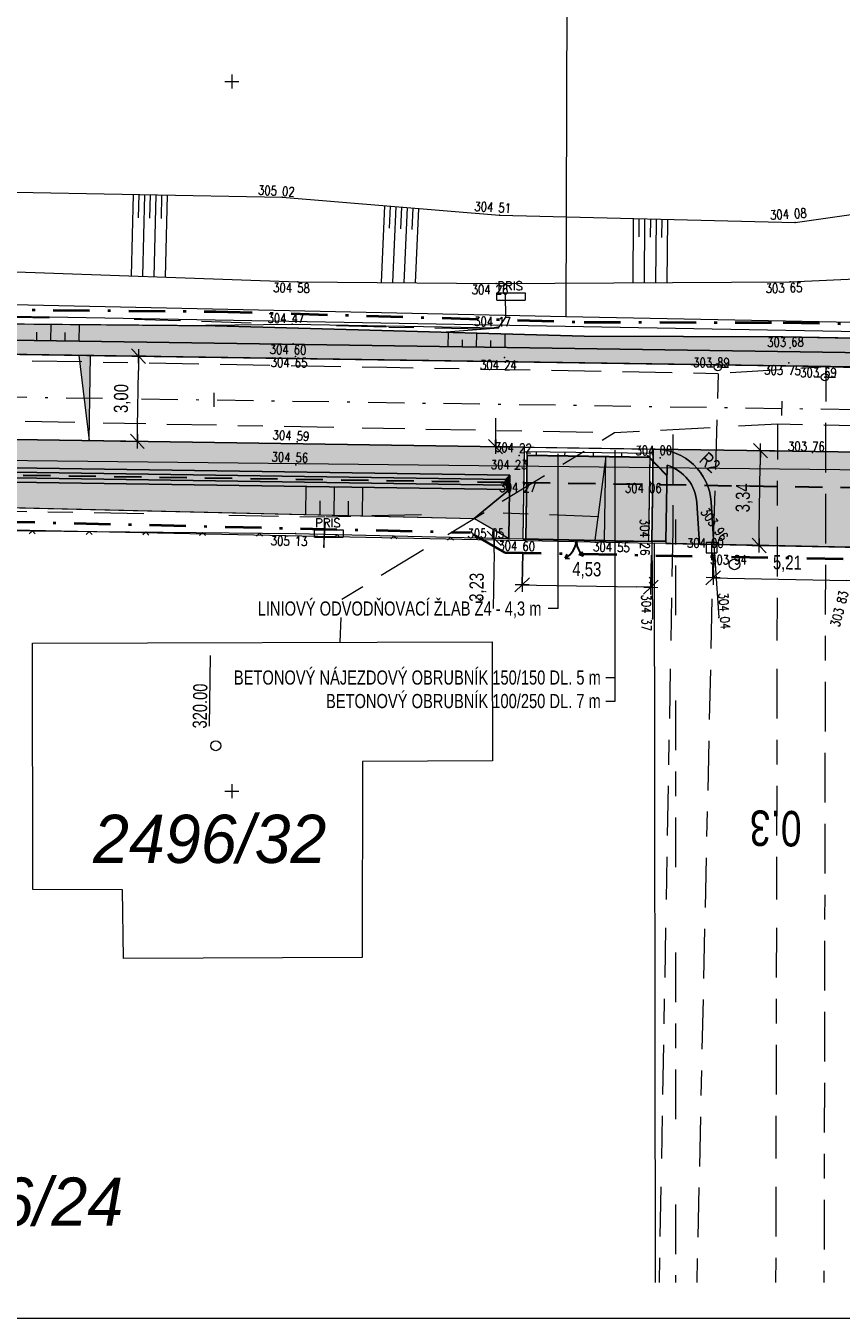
# Model space of a CAD drawing. Header units: metres. Extents: x -457068 to -456753, y -1111244 to -1111169.
# Tile 12 of 19: x -456907 to -456879, y -1111244 to -1111198. Entities that reach past the tile are written whole.
import ezdxf
from ezdxf.enums import TextEntityAlignment as Align

# ---------------------------------------------------------------- set-up
doc = ezdxf.new("R2010")
doc.units = ezdxf.units.M
doc.header["$MEASUREMENT"] = 0
for name, pattern in [('6.1622', [40, 3.5, -3, 7, -3, 3.5, 3.5, -3, 7, -3, 3.5]), ('6.2322', [40, 3.5, -3, 7, -4, 6, -3, 7, -3, 3.5]), ('6.6022', [39, 3.5, -3, 7, -6, -6, 7, -3, 3.5]), ('DGN Style 2', [6.398437, 3.839062, -2.559375]), ('DGN Style 4', [10.243898, 5.11875, -2.559375, 0.006398, -2.559375])]:
    doc.linetypes.add(name, pattern=pattern)
doc.layers.get('0').update_dxf_attribs({"lineweight": 13})
for name, color, linetype, lineweight in [('BARVY_KOMUNIKACE', 254, 'Continuous', 0), ('BARVY_KRAJNICE', 101, 'Continuous', 0), ('BARVY_NASYP', 71, 'Continuous', 0), ('BARVY_OPRAVA_DLAZBA', 51, 'Continuous', 0), ('BARVY_OPRAVA_STERK_KOM', 221, 'Continuous', 0), ('BARVY_VSAK', 9, 'Continuous', 0), ('BARVY_ZAREZ', 31, 'Continuous', 0), ('HRANICE', 7, 'Continuous', 13), ('Hranice parcel', 9, 'Continuous', 13), ('HRANICE STAVENISTE', 136, 'DGN Style 4', 40), ('HRANICE_VSTUP', 4, 'Continuous', 30), ('HRANY NAVRH', 1, 'Continuous', 13), ('HRANY_NASYP', 96, 'Continuous', 13), ('HRANY_ZAREZ', 30, 'Continuous', 13), ('HRANY_ZELEN', 96, 'Continuous', 13), ('IS_CEZ_NN_NADZ', 1, 'Continuous', 0), ('IS_CEZ_NN_PODZ', 1, '6.6022', 0), ('IS_SMVAK_KANAL_SPL_TRASA', 32, '6.2322', 0), ('IS_SMVAK_VODA_TRASA', 5, '6.1622', 0), ('KOMUNIKACE', 7, 'Continuous', 13), ('KOTY', 1, 'Continuous', 13), ('KRAJNICE', 1, 'Continuous', 13), ('ODV_ZLAB', 1, 'Continuous', 30), ('OSA', 1, 'DGN Style 4', 13), ('Parcelní čísla', 9, 'Continuous', 13), ('POLOMERY', 1, 'Continuous', 13), ('POPIS OBRUB', 1, 'Continuous', 13), ('POPIS ZLABU', 1, 'Continuous', 13), ('PRIPOJKY ZLABU', 1, 'DGN Style 2', 30), ('RAMECEK', 7, 'Continuous', 0), ('SIT', 5, 'Continuous', 13), ('SITE_ELEKTRIKA', 7, 'Continuous', 13), ('SITE_KANALIZACE', 7, 'Continuous', 13), ('SITE_VODOVOD', 7, 'Continuous', 13), ('SKLONOVNIK', 1, 'Continuous', 0), ('SKRYTE_BODY', 7, 'Continuous', 0), ('SRAFY', 7, 'Continuous', 0), ('SRAFY NASYP', 96, 'Continuous', 13), ('SRAFY ZAREZ', 30, 'Continuous', 13), ('STANIČENÍ', 1, 'Continuous', 13), ('TEREN', 7, 'Continuous', 13), ('VSAKOVACI_RYHA_POTRUBI', 32, 'DGN Style 2', 30), ('VYSKY', 34, 'Continuous', 0), ('Značky budov', 9, 'Continuous', 13)]:
    doc.layers.add(name, color=color, linetype=linetype, lineweight=lineweight)
doc.styles.add('ARIAL', font='arial.ttf')
doc.styles.add('ROMANS', font='romans.shx')
doc.styles.add('Style-Arial', font='arial.ttf')
doc.styles.add('Style-cs_Italics', font='cs_Italics.shx')
doc.styles.add('Style-Times New Roman', font='times.ttf')
doc.dimstyles.new('1 500', dxfattribs={"dimtxt": 1, "dimasz": 1, "dimexe": 0, "dimexo": 1, "dimgap": 0.5, "dimtad": 1, "dimzin": 0, "dimtxsty": 'Style-Times New Roman', "dimblk": 'KONCOVA ZNACKA KOTY_1.0', "dimcen": 0, "dimazin": 3, "dimtfac": 1, "dimtdec": 0, "dimtofl": 0, "dimtmove": 0, "dimatfit": 1, "dimldrblk": 'KONCOVA ZNACKA KOTY_1.0', "dimfxl": 0, "dimtolj": 1, "dimtzin": 0, "dimarcsym": 0})

# ---------------------------------------------------------------- blocks, each defined once
blk = doc.blocks.new('4.02')
at = {"layer": 'Značky budov', "ltscale": 0.25}
blk.add_circle((-0.0007, 0.0001), 0.0175, dxfattribs=at)
blk = doc.blocks.new('SIT')
at = {"color": 0, "linetype": 'ByBlock', "lineweight": -2}
for p, q in [((-1, 0), (1, 0)), ((0, 1), (0, -1))]:
    blk.add_line(p, q, dxfattribs=at)
blk = doc.blocks.new('PRIS')
at = {"color": 0, "linetype": 'ByBlock', "lineweight": -2}
for p, q in [((-2, 0.5), (2, 0.5)), ((-2, -0.5), (-2, 0.5)), ((2, 0.5), (2, -0.5)), ((-2, -0.5), (2, -0.5))]:
    blk.add_line(p, q, dxfattribs=at)
at = {"color": 0, "linetype": 'Continuous', "lineweight": -2, "style": 'ROMANS'}
blk.add_text('PRIS', height=1.2, dxfattribs=at).set_placement((-1.927049, 0.899734))
blk = doc.blocks.new('SAV')
at = {"color": 0, "linetype": 'ByBlock', "lineweight": -2}
for p, q in [((-0.75, 0.75), (-0.75, -0.75)), ((-0.75, 0.75), (0.75, 0.75)), ((0, 0.75), (0, -1.75)), ((0.75, 0.75), (0.75, -0.75)), ((-0.75, -0.75), (0.75, -0.75))]:
    blk.add_line(p, q, dxfattribs=at)
blk = doc.blocks.new('SAK')
at = {"color": 0, "linetype": 'ByBlock', "lineweight": -2}
blk.add_circle((0, 0), 0.75, dxfattribs=at)
blk = doc.blocks.new('SOUP_V')
at = {"color": 0, "linetype": 'ByBlock', "lineweight": -2}
for p, q in [((-0.5, 0), (-1.5, 0)), ((0.5, 0), (1.5, 0))]:
    blk.add_line(p, q, dxfattribs=at)
blk.add_circle((0, 0), 0.5, dxfattribs=at)
blk.add_point((0, 0), dxfattribs=at)
blk = doc.blocks.new('VJEZD')
at = {"color": 0, "linetype": 'ByBlock', "lineweight": -2}
for p, q in [((-1.01, 2.25), (-0.41, 2.06)), ((-1.01, 2.25), (-0.86, 1.63)), ((1.53, 2.61), (0.89, 2.62)), ((1.53, 2.61), (1.25, 2.04))]:
    blk.add_line(p, q, dxfattribs=at)
for centre, start, end in [((-3, 0), 0, 48.5493), ((3, 0), 119.4411, 180)]:
    blk.add_arc(centre, 3, start, end, dxfattribs=at)
blk = doc.blocks.new('PLOTDRAT')
at = {"color": 0, "linetype": 'ByBlock', "lineweight": -2}
for q in [(0.424264, 0.424264), (0.424264, -0.424264)]:
    blk.add_line((0, 0), q, dxfattribs=at)
blk = doc.blocks.new('KONCOVA ZNACKA KOTY_1.0')
blk.add_line((0, 0), (-1, 0))
at = {"layer": 'KOTY'}
for p, q in [((-0.5, -0.5), (0.5, 0.5)), ((-0.5, 0), (0.5, 0)), ((0, -0.5), (0, 0.5))]:
    blk.add_line(p, q, dxfattribs=at)
blk = doc.blocks.new('*D34')
at = {"layer": 'Defpoints', "color": 0, "linetype": 'Continuous', "lineweight": 0}
for p in [(-456883.02, -1111216.305), (-456877.815, -1111216.416), (-456877.84, -1111217.592)]:
    blk.add_point(p, dxfattribs=at)
at = {"layer": 'KOTY', "color": 0, "linetype": 'ByBlock', "lineweight": -2}
for p, q in [((-456883.031, -1111216.805), (-456883.045, -1111217.481)), ((-456877.826, -1111216.916), (-456877.84, -1111217.592))]:
    blk.add_line(p, q, dxfattribs=at)
at = {"layer": 'KOTY', "color": 0, "linetype": 'Continuous'}
blk.add_line((-456882.546, -1111217.492), (-456878.34, -1111217.582), dxfattribs=at)
at = {"layer": 'KOTY', "color": 0, "linetype": 'Continuous', "xscale": 0.5, "yscale": 0.5, "zscale": 0.5}
for p, rotation in [((-456883.045, -1111217.481), 178.7778754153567), ((-456877.84, -1111217.592), 358.7778754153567)]:
    blk.add_blockref('KONCOVA ZNACKA KOTY_1.0', p, dxfattribs=dict(at, rotation=rotation))
at = {"layer": 'KOTY', "color": 7, "linetype": 'Continuous', "insert": (-456880.431, -1111216.986), "char_height": 0.5, "attachment_point": 5, "rotation": 358.7779, "style": 'ARIAL'}
blk.add_mtext('\\A1;\\H1x;\\W0.75;5,21', dxfattribs=at)
blk = doc.blocks.new('*D36')
at = {"layer": 'Defpoints', "color": 0, "linetype": 'Continuous', "lineweight": 0}
for p in [(-456889.743, -1111216.106), (-456885.211, -1111216.191), (-456885.241, -1111217.816)]:
    blk.add_point(p, dxfattribs=at)
at = {"layer": 'KOTY', "color": 0, "linetype": 'ByBlock', "lineweight": -2}
for p, q in [((-456889.752, -1111216.606), (-456889.773, -1111217.731)), ((-456885.22, -1111216.691), (-456885.241, -1111217.816))]:
    blk.add_line(p, q, dxfattribs=at)
at = {"layer": 'KOTY', "color": 0, "linetype": 'Continuous'}
blk.add_line((-456889.274, -1111217.741), (-456885.741, -1111217.807), dxfattribs=at)
at = {"layer": 'KOTY', "color": 0, "linetype": 'Continuous', "xscale": 0.5, "yscale": 0.5, "zscale": 0.5}
for p, rotation in [((-456889.773, -1111217.731), 178.9255140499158), ((-456885.241, -1111217.816), 358.9255140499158)]:
    blk.add_blockref('KONCOVA ZNACKA KOTY_1.0', p, dxfattribs=dict(at, rotation=rotation))
at = {"layer": 'KOTY', "color": 7, "linetype": 'Continuous', "insert": (-456887.497, -1111217.223), "char_height": 0.5, "attachment_point": 5, "rotation": 358.9255, "style": 'ARIAL'}
blk.add_mtext('\\A1;\\H1x;\\W0.75;4,53', dxfattribs=at)
blk = doc.blocks.new('*D38')
at = {"layer": 'Defpoints', "color": 0, "linetype": 'Continuous', "lineweight": 0}
for p in [(-456890.711, -1111212.864), (-456889.695, -1111212.879), (-456889.743, -1111216.106)]:
    blk.add_point(p, dxfattribs=at)
at = {"layer": 'KOTY', "color": 0, "linetype": 'Continuous'}
for p, q in [((-456890.703, -1111212.364), (-456890.696, -1111211.864)), ((-456890.766, -1111216.591), (-456890.796, -1111218.564))]:
    blk.add_line(p, q, dxfattribs=at)
at = {"layer": 'KOTY', "color": 0, "linetype": 'ByBlock', "lineweight": -2}
for p, q in [((-456890.195, -1111212.871), (-456890.711, -1111212.864)), ((-456890.243, -1111216.099), (-456890.759, -1111216.091))]:
    blk.add_line(p, q, dxfattribs=at)
at = {"layer": 'KOTY', "color": 0, "linetype": 'Continuous', "xscale": 0.5, "yscale": 0.5, "zscale": 0.5}
for p, rotation in [((-456890.711, -1111212.864), 269.1470496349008), ((-456890.759, -1111216.091), 89.14704963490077)]:
    blk.add_blockref('KONCOVA ZNACKA KOTY_1.0', p, dxfattribs=dict(at, rotation=rotation))
at = {"layer": 'KOTY', "color": 7, "linetype": 'Continuous', "insert": (-456891.335, -1111217.819), "char_height": 0.5, "attachment_point": 5, "rotation": 89.147, "style": 'ARIAL'}
blk.add_mtext('\\A1;\\H1x;\\W0.75;3,23', dxfattribs=at)
blk = doc.blocks.new('*D40')
at = {"layer": 'Defpoints', "color": 0, "linetype": 'Continuous', "lineweight": 0}
for p in [(-456904.979, -1111209.651), (-456903.285, -1111209.676), (-456905.023, -1111212.651)]:
    blk.add_point(p, dxfattribs=at)
at = {"layer": 'KOTY', "color": 0, "linetype": 'ByBlock', "lineweight": -2}
for p, q in [((-456904.479, -1111209.658), (-456903.285, -1111209.676)), ((-456904.523, -1111212.658), (-456903.33, -1111212.676))]:
    blk.add_line(p, q, dxfattribs=at)
at = {"layer": 'KOTY', "color": 0, "linetype": 'Continuous'}
blk.add_line((-456903.322, -1111212.176), (-456903.292, -1111210.176), dxfattribs=at)
at = {"layer": 'KOTY', "color": 0, "linetype": 'Continuous', "xscale": 0.5, "yscale": 0.5, "zscale": 0.5}
for p, rotation in [((-456903.285, -1111209.676), 89.14704963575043), ((-456903.33, -1111212.676), 269.1470496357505)]:
    blk.add_blockref('KONCOVA ZNACKA KOTY_1.0', p, dxfattribs=dict(at, rotation=rotation))
at = {"layer": 'KOTY', "color": 7, "linetype": 'Continuous', "insert": (-456903.858, -1111211.168), "char_height": 0.5, "attachment_point": 5, "rotation": 89.147, "style": 'ARIAL'}
blk.add_mtext('\\A1;\\H1x;\\W0.75;3,00', dxfattribs=at)
blk = doc.blocks.new('*D48')
at = {"layer": 'Defpoints', "color": 0, "linetype": 'Continuous', "lineweight": 0}
for p in [(-456881.379, -1111213.003), (-456880.368, -1111213.018), (-456880.418, -1111216.36)]:
    blk.add_point(p, dxfattribs=at)
at = {"layer": 'KOTY', "color": 0, "linetype": 'ByBlock', "lineweight": -2}
for p, q in [((-456880.868, -1111213.01), (-456881.379, -1111213.003)), ((-456880.918, -1111216.353), (-456881.429, -1111216.345))]:
    blk.add_line(p, q, dxfattribs=at)
at = {"layer": 'KOTY', "color": 0, "linetype": 'Continuous'}
blk.add_line((-456881.421, -1111215.845), (-456881.386, -1111213.503), dxfattribs=at)
at = {"layer": 'KOTY', "color": 0, "linetype": 'Continuous', "xscale": 0.5, "yscale": 0.5, "zscale": 0.5}
for p, rotation in [((-456881.379, -1111213.003), 89.14704963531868), ((-456881.429, -1111216.345), 269.1470496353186)]:
    blk.add_blockref('KONCOVA ZNACKA KOTY_1.0', p, dxfattribs=dict(at, rotation=rotation))
at = {"layer": 'KOTY', "color": 7, "linetype": 'Continuous', "insert": (-456881.954, -1111214.666), "char_height": 0.5, "attachment_point": 5, "rotation": 89.147, "style": 'ARIAL'}
blk.add_mtext('\\A1;\\H1x;\\W0.75;3,34', dxfattribs=at)

msp = doc.modelspace()

# ---------------------------------------------------------------- hatches: boundary and pattern name
at = {"layer": 'BARVY_KRAJNICE', "ltscale": 0.25, "extrusion": (0, 0, -1)}
for points in [[(456935.554, -1111208.696, 0.293892), (456937.807, -1111207.198), (456938.19, -1111207.19), (456938.395, -1111207.186), (456938.151, -1111207.632, -0.270469), (456935.562, -1111209.196), (456935.562, -1111209.196), (456850.594, -1111210.461, -0.002447), (456840.82, -1111210.558, -0.4766), (456834.913, -1111203.348), (456835.535, -1111200.327), (456835.73, -1111199.381), (456836.219, -1111199.482), (456836.025, -1111200.428), (456835.402, -1111203.449, 0.000002), (456835.402, -1111203.449, 0.476598), (456840.817, -1111210.058, 0.002447), (456850.586, -1111209.961), (456850.618, -1111209.96)], [(456884.671, -1111213.514, 0.310596), (456883.618, -1111214.848), (456883.522, -1111216.294), (456883.02, -1111216.305), (456883.119, -1111214.815, -0.390694), (456885.085, -1111212.948), (456885.163, -1111212.946), (456885.165, -1111213.096), (456885.211, -1111216.191), (456884.711, -1111216.198)]]:
    msp.add_hatch(color=256, dxfattribs=at).paths.add_polyline_path(points)
at = {"layer": 'BARVY_KRAJNICE', "ltscale": 0.25}
for points in [[(-456889.743, -1111216.106), (-456890.243, -1111216.095), (-456890.217, -1111214.371), (-456890.21, -1111213.871), (-456922.751, -1111213.387), (-456922.758, -1111213.887), (-456922.782, -1111215.481), (-456923.282, -1111215.471), (-456923.236, -1111212.38), (-456889.695, -1111212.879), (-456889.697, -1111213.029)], [(-456883.618, -1111214.848, 0.310596), (-456884.671, -1111213.514), (-456884.711, -1111216.198), (-456884.713, -1111216.269), (-456883.522, -1111216.294)], [(-456890.243, -1111216.095), (-456891.469, -1111215.391), (-456890.217, -1111214.371)]]:
    msp.add_hatch(color=256, dxfattribs=at).paths.add_polyline_path(points)
at = {"layer": 'BARVY_NASYP', "ltscale": 0.25}
msp.add_hatch(color=256, dxfattribs=at).paths.add_polyline_path([(-456937.807, -1111207.198, 0.293892), (-456935.554, -1111208.696), (-456850.618, -1111209.96), (-456860.59, -1111209.358), (-456880.586, -1111208.995), (-456887.587, -1111208.973), (-456900.583, -1111208.602), (-456935.548, -1111208.297, -0.225627)])
at = {"layer": 'BARVY_OPRAVA_DLAZBA', "ltscale": 0.25}
msp.add_hatch(color=256, dxfattribs=at).paths.add_polyline_path([(-456885.311, -1111216.189), (-456889.643, -1111216.108), (-456889.599, -1111213.165), (-456885.267, -1111213.23)])
at = {"layer": 'BARVY_OPRAVA_STERK_KOM', "ltscale": 0.25, "extrusion": (0, 0, -1)}
msp.add_hatch(color=256, dxfattribs=at).paths.add_polyline_path([(456885.085, -1111212.948, 0.390694), (456883.119, -1111214.815), (456883.02, -1111216.305), (456877.815, -1111216.416), (456877.734, -1111216.103, 0.345317), (456873.804, -1111213.115)])
at = {"layer": 'BARVY_VSAK', "ltscale": 0.25}
for points in [[(-456890.217, -1111214.371), (-456922.758, -1111213.887), (-456922.606, -1111213.739), (-456890.365, -1111214.219)], [(-456890.362, -1111214.019), (-456922.603, -1111213.539), (-456922.751, -1111213.387), (-456890.21, -1111213.871)], [(-456890.365, -1111214.219), (-456922.606, -1111213.739), (-456922.603, -1111213.539), (-456890.362, -1111214.019)], [(-456890.217, -1111214.371), (-456890.365, -1111214.219), (-456890.362, -1111214.019), (-456890.21, -1111213.871)]]:
    msp.add_hatch(color=256, dxfattribs=at).paths.add_polyline_path(points)
at = {"layer": 'BARVY_ZAREZ', "ltscale": 0.25}
msp.add_hatch(color=256, dxfattribs=at).paths.add_polyline_path([(-456891.469, -1111215.391), (-456922.001, -1111214.673), (-456922.758, -1111213.887), (-456890.217, -1111214.371)])
at = {"layer": 'SKLONOVNIK', "ltscale": 0.25}
for points in [[(-456905.388, -1111209.646), (-456905.023, -1111212.651), (-456904.979, -1111209.651, 0.001009)], [(-456886.87, -1111216.16), (-456887.214, -1111216.153), (-456886.826, -1111213.207)]]:
    msp.add_hatch(color=256, dxfattribs=at).paths.add_polyline_path(points)

# ---------------------------------------------------------------- linework, layer by layer
at = {"layer": 'BARVY_KOMUNIKACE', "ltscale": 0.25, "flags": 128}
for points in [[(-456806.365, -1111210.309), (-456818.051, -1111210.437, -0.352814), (-456832.838, -1111198.786), (-456835.73, -1111199.381), (-456835.535, -1111200.327), (-456834.913, -1111203.348, -0.4766), (-456840.82, -1111210.558, -0.002447), (-456850.594, -1111210.461), (-456935.562, -1111209.196, -0.000003), (-456935.562, -1111209.196), (-456947.237, -1111209.022, -0.000003), (-456947.237, -1111209.022), (-456954.943, -1111208.907)], [(-456961.359, -1111211.812), (-456953.33, -1111211.931), (-456946.166, -1111212.038), (-456927.02, -1111212.323), (-456923.236, -1111212.38), (-456889.695, -1111212.879), (-456885.163, -1111212.946), (-456885.085, -1111212.948), (-456873.804, -1111213.115), (-456873.804, -1111213.115), (-456868.114, -1111213.2), (-456857.464, -1111213.359), (-456850.638, -1111213.46, 0.006468), (-456824.73, -1111213.511), (-456814.395, -1111213.397), (-456806.365, -1111213.309)]]:
    msp.add_lwpolyline(points, format="xyb", dxfattribs=at)
at = {"layer": 'BARVY_KRAJNICE', "ltscale": 0.25, "flags": 128}
for points in [[(-456935.554, -1111208.696, -0.293892), (-456937.807, -1111207.198), (-456938.19, -1111207.19), (-456938.395, -1111207.186), (-456938.151, -1111207.632, 0.270469), (-456935.562, -1111209.196), (-456935.562, -1111209.196), (-456850.594, -1111210.461, 0.002447), (-456840.82, -1111210.558, 0.4766), (-456834.913, -1111203.348), (-456835.535, -1111200.327), (-456835.73, -1111199.381), (-456836.219, -1111199.482), (-456836.025, -1111200.428), (-456835.403, -1111203.449, -0.000002), (-456835.403, -1111203.449, -0.476598), (-456840.817, -1111210.058, -0.002447), (-456850.586, -1111209.961), (-456850.618, -1111209.96)], [(-456884.671, -1111213.514, -0.310596), (-456883.618, -1111214.848), (-456883.522, -1111216.294), (-456883.02, -1111216.305), (-456883.119, -1111214.815, 0.390694), (-456885.085, -1111212.948), (-456885.163, -1111212.946), (-456885.165, -1111213.096), (-456885.211, -1111216.191), (-456884.711, -1111216.198)], [(-456883.618, -1111214.848, 0.310596), (-456884.671, -1111213.514), (-456884.711, -1111216.198), (-456884.713, -1111216.269), (-456883.522, -1111216.294)]]:
    msp.add_lwpolyline(points, format="xyb", close=True, dxfattribs=at)
for points in [[(-456890.243, -1111216.095), (-456889.743, -1111216.106), (-456889.697, -1111213.029), (-456889.695, -1111212.879), (-456923.236, -1111212.38), (-456923.282, -1111215.471), (-456922.782, -1111215.481), (-456922.758, -1111213.887), (-456922.751, -1111213.387), (-456890.21, -1111213.871), (-456890.217, -1111214.371)], [(-456890.243, -1111216.095), (-456890.217, -1111214.371), (-456891.469, -1111215.391)]]:
    msp.add_lwpolyline(points, close=True, dxfattribs=at)
at = {"layer": 'BARVY_NASYP', "ltscale": 0.25, "flags": 128}
msp.add_lwpolyline([(-456937.807, -1111207.198, 0.293892), (-456935.554, -1111208.696), (-456850.618, -1111209.96), (-456860.59, -1111209.358), (-456880.586, -1111208.995), (-456887.587, -1111208.973), (-456900.583, -1111208.602), (-456935.548, -1111208.297, -0.225627)], format="xyb", close=True, dxfattribs=at)
at = {"layer": 'BARVY_OPRAVA_DLAZBA', "ltscale": 0.25, "flags": 128}
msp.add_lwpolyline([(-456885.311, -1111216.189), (-456885.267, -1111213.23), (-456889.599, -1111213.165), (-456889.643, -1111216.108)], close=True, dxfattribs=at)
at = {"layer": 'BARVY_OPRAVA_STERK_KOM', "ltscale": 0.25, "flags": 128}
msp.add_lwpolyline([(-456885.085, -1111212.948, -0.390694), (-456883.119, -1111214.815), (-456883.02, -1111216.305), (-456877.815, -1111216.416), (-456877.734, -1111216.103, -0.345317), (-456873.804, -1111213.115)], format="xyb", close=True, dxfattribs=at)
at = {"layer": 'BARVY_VSAK', "ltscale": 0.25, "flags": 128}
for points in [[(-456890.365, -1111214.219), (-456922.606, -1111213.739), (-456922.758, -1111213.887), (-456890.217, -1111214.371)], [(-456890.21, -1111213.871), (-456922.751, -1111213.387), (-456922.603, -1111213.539), (-456890.362, -1111214.019)], [(-456890.362, -1111214.019), (-456922.603, -1111213.539), (-456922.606, -1111213.739), (-456890.365, -1111214.219)], [(-456890.217, -1111214.371), (-456890.21, -1111213.871), (-456890.362, -1111214.019), (-456890.365, -1111214.219)]]:
    msp.add_lwpolyline(points, close=True, dxfattribs=at)
at = {"layer": 'BARVY_ZAREZ', "ltscale": 0.25, "flags": 128}
msp.add_lwpolyline([(-456890.217, -1111214.371), (-456922.758, -1111213.887), (-456922.001, -1111214.673), (-456891.469, -1111215.391)], close=True, dxfattribs=at)
at = {"layer": 'HRANICE', "ltscale": 0.25}
for p, q in [((-456908.298, -1111215.811), (-456897.761, -1111215.926)), ((-456897.761, -1111215.926), (-456890.833, -1111216.083)), ((-456890.833, -1111216.083), (-456889.743, -1111216.106)), ((-456885.983, -1111216.193), (-456885.211, -1111216.191)), ((-456885.211, -1111216.191), (-456885.185, -1111218.933))]:
    msp.add_line(p, q, dxfattribs=at)
at = {"layer": 'Hranice parcel', "ltscale": 0.25}
for p, q in [((-456888.12, -1111178.28), (-456888.24, -1111208.28)), ((-456938.19, -1111207.19), (-456888.24, -1111208.28)), ((-456888.24, -1111208.28), (-456838.24, -1111209.28)), ((-457066.365, -1111211.57), (-456837.84, -1111214.13)), ((-456929.59, -1111215.34), (-456885.12, -1111216.26)), ((-456877.62, -1111216.42), (-456885.12, -1111216.26)), ((-456885.12, -1111216.26), (-456885.091, -1111242.314))]:
    msp.add_line(p, q, dxfattribs=at)
at = {"layer": 'Hranice parcel', "ltscale": 0.25, "flags": 128}
msp.add_lwpolyline([(-456907.02, -1111219.78), (-456890.83, -1111219.74), (-456890.82, -1111223.93), (-456895.4, -1111223.95), (-456895.41, -1111230.86), (-456903.82, -1111230.89), (-456903.85, -1111228.47), (-456907.01, -1111228.46), (-456907.02, -1111219.78)], dxfattribs=at)
at = {"layer": 'HRANICE STAVENISTE', "ltscale": 0.25}
for p, q in [((-456935.544, -1111207.797), (-456900.578, -1111208.102)), ((-456900.569, -1111208.102), (-456887.573, -1111208.473)), ((-456887.585, -1111208.473), (-456880.585, -1111208.495)), ((-456880.577, -1111208.495), (-456860.57, -1111208.858)), ((-456921.509, -1111215.185), (-456891.608, -1111215.888)), ((-456890.379, -1111216.594), (-456891.608, -1111215.888)), ((-456890.379, -1111216.594), (-456856.522, -1111217.229))]:
    msp.add_line(p, q, dxfattribs=at)
at = {"layer": 'HRANICE_VSTUP', "ltscale": 0.25}
msp.add_line((-456889.743, -1111216.106), (-456885.983, -1111216.193), dxfattribs=at)
at = {"layer": 'HRANY NAVRH', "ltscale": 0.25}
for p, q in [((-457051.971, -1111207.463), (-456850.594, -1111210.461)), ((-457046.628, -1111210.542), (-456850.638, -1111213.46)), ((-456889.743, -1111216.106), (-456889.695, -1111212.879)), ((-456889.697, -1111213.029), (-456885.165, -1111213.096)), ((-456889.643, -1111216.108), (-456889.597, -1111213.03)), ((-456885.311, -1111216.189), (-456885.265, -1111213.095)), ((-456885.211, -1111216.191), (-456885.163, -1111212.946)), ((-456883.02, -1111216.305), (-456883.119, -1111214.815)), ((-456889.743, -1111216.106), (-456885.211, -1111216.191)), ((-456883.02, -1111216.305), (-456877.815, -1111216.416))]:
    msp.add_line(p, q, dxfattribs=at)
msp.add_arc((-456885.115, -1111214.947), 2, 3.786, 89.147, dxfattribs=at)
at = {"layer": 'HRANY_NASYP', "ltscale": 0.25}
for p, q in [((-456935.548, -1111208.297), (-456900.583, -1111208.602)), ((-456900.583, -1111208.602), (-456887.587, -1111208.973)), ((-456887.587, -1111208.973), (-456880.586, -1111208.995)), ((-456880.586, -1111208.995), (-456860.59, -1111209.358))]:
    msp.add_line(p, q, dxfattribs=at)
at = {"layer": 'HRANY_ZAREZ', "ltscale": 0.25}
for p in [(-456922.001, -1111214.673), (-456890.217, -1111214.371)]:
    msp.add_line(p, (-456891.469, -1111215.391), dxfattribs=at)
at = {"layer": 'HRANY_ZELEN', "ltscale": 0.25}
for p, q in [((-456890.243, -1111216.095), (-456891.469, -1111215.391)), ((-456884.711, -1111216.198), (-456884.713, -1111216.269)), ((-456883.522, -1111216.294), (-456884.713, -1111216.269))]:
    msp.add_line(p, q, dxfattribs=at)
at = {"layer": 'IS_CEZ_NN_NADZ', "ltscale": 0.25}
msp.add_lwpolyline([(-456875.943, -1111208.85), (-456911.625, -1111208.204)], dxfattribs=at)
at = {"layer": 'IS_CEZ_NN_PODZ', "ltscale": 0.25}
for points in [[(-456911.625, -1111208.204), (-456909.81, -1111208.26), (-456902.69, -1111208.39), (-456894.47, -1111208.65), (-456891.02, -1111208.71), (-456890.57, -1111208.63), (-456890.35, -1111208.3), (-456890.36, -1111207.51)], [(-456896.75, -1111216.43), (-456896.73, -1111215.35), (-456910.11, -1111215.1), (-456910.25, -1111208.21), (-456911.625, -1111208.204)], [(-456896.76, -1111216.4), (-456896.69, -1111215.33), (-456890.44, -1111215.19), (-456884.37, -1111215.43), (-456884.377, -1111242.314)]]:
    msp.add_lwpolyline(points, dxfattribs=at)
at = {"layer": 'IS_SMVAK_KANAL_SPL_TRASA', "ltscale": 0.25}
for p, q in [((-456936.28, -1111211.41), (-456886.52, -1111212.37)), ((-456896.129, -1111218.24), (-456886.52, -1111212.37)), ((-456886.52, -1111212.37), (-456880.77, -1111212.06)), ((-456884.457, -1111215.805), (-456884.457, -1111212.259)), ((-456880.834, -1111242.314), (-456880.77, -1111212.06)), ((-456880.77, -1111212.06), (-456836.82, -1111212.97)), ((-456884.937, -1111242.314), (-456884.457, -1111215.805)), ((-456896.182, -1111219.754), (-456896.129, -1111218.24))]:
    msp.add_line(p, q, dxfattribs=at)
at = {"layer": 'IS_SMVAK_VODA_TRASA', "ltscale": 0.25}
for p, q in [((-456879.08, -1111210.05), (-456879.08, -1111210.4)), ((-456882.867, -1111210.293), (-456883.053, -1111216.598)), ((-456879.08, -1111210.4), (-456879.144, -1111242.314)), ((-456883.053, -1111216.598), (-456883.624, -1111242.314))]:
    msp.add_line(p, q, dxfattribs=at)
for points in [[(-456879.08, -1111210.05), (-456882.868, -1111210.293), (-456894.54, -1111210.08), (-456925.04, -1111209.51), (-456949.83, -1111209.08), (-456950.664, -1111209.056)], [(-456806.365, -1111210.621), (-456810.003, -1111210.81), (-456830.86, -1111211.4), (-456864.25, -1111210.65), (-456879.08, -1111210.05)]]:
    msp.add_lwpolyline(points, dxfattribs=at)
at = {"layer": 'KOMUNIKACE', "ltscale": 0.25}
msp.add_line((-456883.02, -1111216.305), (-456882.85, -1111218.879), dxfattribs=at)
at = {"layer": 'KRAJNICE', "ltscale": 0.25}
for p, q in [((-456935.554, -1111208.696), (-456850.586, -1111209.961)), ((-456922.751, -1111213.387), (-456890.21, -1111213.871)), ((-456884.711, -1111216.198), (-456884.671, -1111213.514)), ((-456922.758, -1111213.887), (-456890.217, -1111214.371)), ((-456890.243, -1111216.095), (-456890.21, -1111213.871)), ((-456883.522, -1111216.294), (-456883.618, -1111214.848)), ((-456890.243, -1111216.095), (-456889.743, -1111216.106)), ((-456884.711, -1111216.198), (-456885.211, -1111216.191)), ((-456883.522, -1111216.294), (-456883.02, -1111216.305))]:
    msp.add_line(p, q, dxfattribs=at)
at = {"layer": 'KRAJNICE', "lineweight": 0, "ltscale": 0.25}
for p, q in [((-456922.606, -1111213.739), (-456890.365, -1111214.219)), ((-456922.603, -1111213.539), (-456890.362, -1111214.019)), ((-456890.365, -1111214.219), (-456890.362, -1111214.019)), ((-456890.365, -1111214.219), (-456890.217, -1111214.371)), ((-456890.362, -1111214.019), (-456890.21, -1111213.871))]:
    msp.add_line(p, q, dxfattribs=at)
at = {"layer": 'KRAJNICE', "ltscale": 0.25}
msp.add_arc((-456885.115, -1111214.947), 1.5, 3.786, 72.8042, dxfattribs=at)
at = {"layer": 'ODV_ZLAB', "ltscale": 0.25}
msp.add_line((-456889.599, -1111213.165), (-456885.267, -1111213.23), dxfattribs=at)
at = {"layer": 'ODV_ZLAB', "lineweight": 0, "ltscale": 0.25}
for p, q in [((-456889.266, -1111213.17), (-456889.264, -1111213.035)), ((-456888.267, -1111213.185), (-456888.265, -1111213.05)), ((-456887.267, -1111213.2), (-456887.265, -1111213.065)), ((-456886.267, -1111213.215), (-456886.265, -1111213.08))]:
    msp.add_line(p, q, dxfattribs=at)
at = {"layer": 'OSA', "ltscale": 0.25}
msp.add_line((-457057.406, -1111208.882), (-456850.616, -1111211.961), dxfattribs=at)
at = {"layer": 'POPIS OBRUB'}
for p, q in [((-456886.496, -1111221.825), (-456886.496, -1111212.992)), ((-456886.827, -1111220.996), (-456886.496, -1111220.996)), ((-456886.827, -1111221.825), (-456886.496, -1111221.825))]:
    msp.add_line(p, q, dxfattribs=at)
at = {"layer": 'POPIS ZLABU', "ltscale": 0.25}
for q in [(-456888.507, -1111213.111), (-456888.864, -1111218.566)]:
    msp.add_line((-456888.507, -1111218.566), q, dxfattribs=at)
at = {"layer": 'PRIPOJKY ZLABU', "ltscale": 0.25}
msp.add_line((-456885.366, -1111213.162), (-456884.349, -1111214.21), dxfattribs=at)
at = {"layer": 'RAMECEK', "ltscale": 0.25, "flags": 128}
msp.add_lwpolyline([(-457067.615, -1111243.564), (-456752.615, -1111243.564), (-456752.615, -1111169.314), (-457067.615, -1111169.314)], close=True, dxfattribs=at)
at = {"layer": 'SKLONOVNIK', "ltscale": 0.25, "flags": 128}
msp.add_lwpolyline([(-456905.388, -1111209.646), (-456905.023, -1111212.651), (-456904.979, -1111209.651, 0.001009)], format="xyb", close=True, dxfattribs=at)
msp.add_lwpolyline([(-456886.826, -1111213.207), (-456887.214, -1111216.153), (-456886.87, -1111216.16)], close=True, dxfattribs=at)
at = {"layer": 'SKRYTE_BODY', "ltscale": 0.25}
for p in [(-456898.225, -1111204.077), (-456890.57, -1111204.709), (-456880.161, -1111204.968), (-456897.677, -1111207.06), (-456890.689, -1111207.115), (-456880.337, -1111207.054), (-456897.879, -1111208.553), (-456890.604, -1111208.674), (-456890.604, -1111208.674), (-456897.838, -1111209.237), (-456897.838, -1111209.237), (-456897.764, -1111209.691), (-456880.329, -1111209.381), (-456880.329, -1111209.381), (-456890.396, -1111209.727), (-456880.375, -1111209.915), (-456897.701, -1111212.697), (-456889.875, -1111213.173), (-456889.875, -1111213.173), (-456884.917, -1111213.258), (-456884.917, -1111213.258), (-456884.917, -1111213.258), (-456879.543, -1111213.068), (-456897.746, -1111213.508), (-456890.015, -1111213.66), (-456890.015, -1111213.66), (-456889.712, -1111214.09), (-456889.712, -1111214.09), (-456889.712, -1111214.09), (-456889.712, -1111214.09), (-456885.25, -1111214.11), (-456885.25, -1111214.11), (-456885.25, -1111214.11), (-456897.761, -1111215.926), (-456897.761, -1111215.926), (-456890.833, -1111216.083), (-456883.047, -1111215.902), (-456889.743, -1111216.106), (-456889.743, -1111216.106), (-456885.983, -1111216.193), (-456885.211, -1111216.191), (-456885.211, -1111216.191), (-456885.185, -1111218.933), (-456882.85, -1111218.879)]:
    msp.add_point(p, dxfattribs=at)
at = {"layer": 'SRAFY', "ltscale": 0.25}
for p, q in [((-456903.474, -1111203.98), (-456903.552, -1111206.848)), ((-456903.274, -1111203.984), (-456903.296, -1111204.803)), ((-456903.074, -1111203.987), (-456903.152, -1111206.862)), ((-456902.874, -1111203.991), (-456902.896, -1111204.813)), ((-456902.674, -1111203.995), (-456902.752, -1111206.877)), ((-456902.474, -1111203.999), (-456902.496, -1111204.822)), ((-456902.274, -1111204.002), (-456902.353, -1111206.891)), ((-456894.622, -1111204.374), (-456894.745, -1111207.083)), ((-456894.423, -1111204.391), (-456894.458, -1111205.165)), ((-456894.223, -1111204.407), (-456894.344, -1111207.086)), ((-456894.024, -1111204.424), (-456894.058, -1111205.189)), ((-456893.824, -1111204.44), (-456893.944, -1111207.089)), ((-456893.625, -1111204.457), (-456893.659, -1111205.214)), ((-456893.425, -1111204.473), (-456893.544, -1111207.093)), ((-456885.859, -1111204.826), (-456885.88, -1111207.087)), ((-456885.659, -1111204.831), (-456885.665, -1111205.477)), ((-456885.459, -1111204.836), (-456885.48, -1111207.084)), ((-456885.259, -1111204.841), (-456885.265, -1111205.483)), ((-456885.059, -1111204.846), (-456885.08, -1111207.082)), ((-456884.859, -1111204.851), (-456884.865, -1111205.49)), ((-456884.659, -1111204.856), (-456884.68, -1111207.08))]:
    msp.add_line(p, q, dxfattribs=at)
at = {"layer": 'SRAFY NASYP', "ltscale": 0.25}
for p, q in [((-456906.378, -1111208.551), (-456906.387, -1111209.13)), ((-456905.379, -1111208.56), (-456905.387, -1111209.145)), ((-456906.883, -1111208.835), (-456906.887, -1111209.123)), ((-456905.883, -1111208.847), (-456905.887, -1111209.137)), ((-456892.381, -1111208.836), (-456892.389, -1111209.338)), ((-456891.885, -1111209.098), (-456891.889, -1111209.346)), ((-456891.382, -1111208.865), (-456891.389, -1111209.353)), ((-456890.885, -1111209.12), (-456890.889, -1111209.361)), ((-456890.382, -1111208.893), (-456890.389, -1111209.368))]:
    msp.add_line(p, q, dxfattribs=at)
at = {"layer": 'SRAFY ZAREZ', "ltscale": 0.25}
for p, q in [((-456897.395, -1111215.252), (-456897.38, -1111214.265)), ((-456896.395, -1111215.275), (-456896.38, -1111214.28)), ((-456895.396, -1111215.299), (-456895.381, -1111214.294)), ((-456896.895, -1111215.264), (-456896.888, -1111214.768)), ((-456895.895, -1111215.287), (-456895.888, -1111214.787))]:
    msp.add_line(p, q, dxfattribs=at)
at = {"layer": 'STANIČENÍ', "flags": 128}
for points in [[(-456900.625, -1111211.466), (-456900.618, -1111210.966)], [(-456880.628, -1111211.764), (-456880.62, -1111211.264)], [(-456900.793, -1111222.715), (-456900.756, -1111220.215)]]:
    msp.add_lwpolyline(points, dxfattribs=at)
at = {"layer": 'TEREN', "ltscale": 0.25}
for p, q in [((-456908.405, -1111203.889), (-456898.225, -1111204.077)), ((-456898.225, -1111204.077), (-456890.57, -1111204.709)), ((-456880.161, -1111204.968), (-456874.791, -1111204.191)), ((-456890.57, -1111204.709), (-456880.161, -1111204.968)), ((-456908.625, -1111206.665), (-456897.677, -1111207.06)), ((-456880.337, -1111207.054), (-456874.455, -1111206.795)), ((-456897.677, -1111207.06), (-456890.689, -1111207.115)), ((-456890.689, -1111207.115), (-456880.337, -1111207.054)), ((-456901.925, -1111208.59), (-456897.879, -1111208.553)), ((-456897.879, -1111208.553), (-456890.604, -1111208.674)), ((-456892.604, -1111208.83), (-456890.604, -1111208.674))]:
    msp.add_line(p, q, dxfattribs=at)
at = {"layer": 'VSAKOVACI_RYHA_POTRUBI', "ltscale": 0.25}
msp.add_line((-457046.497, -1111211.795), (-456850.657, -1111214.71), dxfattribs=at)

# ---------------------------------------------------------------- block references
at = {"layer": 'HRANICE', "ltscale": 0.25, "xscale": 0.25, "yscale": 0.25, "zscale": 0.25}
for p, rotation in [((-456907.029, -1111215.825), 269.3747031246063), ((-456905.029, -1111215.847), 269.3747031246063), ((-456903.03, -1111215.869), 269.3747031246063), ((-456901.03, -1111215.89), 269.3747031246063), ((-456899.03, -1111215.912), 269.3747031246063), ((-456896.296, -1111215.959), 268.7018045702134), ((-456894.297, -1111216.005), 268.7018045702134), ((-456892.298, -1111216.05), 268.7018045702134), ((-456885.198, -1111217.562), 180.5432696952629)]:
    msp.add_blockref('PLOTDRAT', p, dxfattribs=dict(at, rotation=rotation))
at = {"layer": 'HRANICE_VSTUP', "ltscale": 0.25, "xscale": 0.25, "yscale": 0.25, "zscale": 0.25, "rotation": 178.3529554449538}
msp.add_blockref('VJEZD', (-456887.863, -1111216.15), dxfattribs=at)
at = {"layer": 'SIT', "ltscale": 0.25, "xscale": 0.25, "yscale": 0.25, "zscale": 0.25}
for p in [(-456900, -1111200), (-456900, -1111225)]:
    msp.add_blockref('SIT', p, dxfattribs=at)
at = {"layer": 'SITE_ELEKTRIKA', "ltscale": 0.25, "xscale": 0.25, "yscale": 0.25, "zscale": 0.25}
for p in [(-456890.168, -1111207.575), (-456896.585, -1111215.921)]:
    msp.add_blockref('PRIS', p, dxfattribs=at)
at = {"layer": 'SITE_KANALIZACE', "ltscale": 0.25, "xscale": 0.25, "yscale": 0.25, "zscale": 0.25}
msp.add_blockref('SAK', (-456882.295, -1111217.01), dxfattribs=at)
at = {"layer": 'SITE_VODOVOD', "ltscale": 0.25, "xscale": 0.25, "yscale": 0.25, "zscale": 0.25}
for name, p in [('SOUP_V', (-456882.881, -1111210.064)), ('SOUP_V', (-456879.112, -1111210.415)), ('SAV', (-456883.103, -1111216.419))]:
    msp.add_blockref(name, p, dxfattribs=at)
at = {"layer": 'Značky budov', "ltscale": 0.25, "xscale": 10, "yscale": 10, "zscale": 10}
msp.add_blockref('4.02', (-456900.56, -1111223.4), dxfattribs=at)

# ---------------------------------------------------------------- texts
at = {"layer": 'Parcelní čísla', "style": 'Style-cs_Italics'}
for s, p in [('2496/32', (-456900.78, -1111227.53)), ('2496/24', (-456907.937, -1111240.31))]:
    msp.add_text(s, height=1.7, dxfattribs=at).set_placement(p, align=Align.CENTER)
at = {"layer": 'POLOMERY', "linetype": 'Continuous', "style": 'Style-Arial', "width": 0.74}
msp.add_text('R2', height=0.5, rotation=316.4665, dxfattribs=at).set_placement((-456883.398, -1111213.192), align=Align.MIDDLE_LEFT)
at = {"layer": 'POPIS OBRUB', "style": 'Style-Arial', "width": 0.74}
for s, p in [('BETONOVÝ NÁJEZDOVÝ OBRUBNÍK 150/150 DL. 5 m', (-456887.005, -1111220.996)), ('BETONOVÝ OBRUBNÍK 100/250 DL. 7 m', (-456887.005, -1111221.825))]:
    msp.add_text(s, height=0.5, rotation=0, dxfattribs=at).set_placement(p, align=Align.MIDDLE_RIGHT)
at = {"layer": 'POPIS ZLABU', "style": 'Style-Arial', "width": 0.74}
msp.add_text('LINIOVÝ ODVODŇOVACÍ ŽLAB Ž4 - 4,3 m', height=0.5, rotation=0, dxfattribs=at).set_placement((-456889.095, -1111218.566), align=Align.MIDDLE_RIGHT)
at = {"layer": 'STANIČENÍ', "lineweight": 0, "insert": (-456900.854, -1111221.214), "char_height": 0.5, "attachment_point": 9, "rotation": 89.147, "line_spacing_factor": 1.8, "style": 'Style-Arial'}
msp.add_mtext('\\H1x;\\W0.74;320.00', dxfattribs=at)
at = {"layer": 'STANIČENÍ', "insert": (-456880.844, -1111226.304), "char_height": 1.25, "attachment_point": 5, "rotation": 179.147, "line_spacing_factor": 1.08, "style": 'Style-Arial'}
msp.add_mtext('\\H1x;\\W0.752;0.3', dxfattribs=at)
at = {"layer": 'VYSKY', "style": 'ROMANS', "width": 0.8}
for s, rotation, p in [('305 02 ', 357.1112, (-456898.352, -1111204.021)), ('304 51 ', 356.9275, (-456890.732, -1111204.6)), ('304 08 ', 3.4039, (-456880.3, -1111204.826)), ('304 58 ', 358.7414, (-456897.815, -1111207.432)), ('304 26 ', 359.9433, (-456890.819, -1111207.49)), ('303 65 ', 1.4294, (-456880.458, -1111207.432)), ('304 47 ', 359.7863, (-456898.009, -1111208.503)), ('304 17 ', 359.0471, (-456890.733, -1111208.622)), ('303 68 ', 0.7367, (-456880.407, -1111209.341)), ('304 60 ', 359.0439, (-456897.935, -1111209.607)), ('304 65 ', 359.0439, (-456897.9, -1111210.064)), ('304 24 ', 359.3226, (-456890.525, -1111210.151)), ('303 75 ', 358.8356, (-456880.514, -1111210.337)), ('304 59 ', 357.6691, (-456897.835, -1111212.642)), ('304 22 ', 357.7686, (-456890.001, -1111213.068)), ('304 00 ', 0.5213, (-456885.048, -1111213.159)), ('303 76 ', 359.7738, (-456879.673, -1111213.017)), ('304 56 ', 358.3358, (-456897.873, -1111213.404)), ('304 27 ', 359.7432, (-456889.844, -1111214.464)), ('303 96 ', 305.2703, (-456883.081, -1111215.767)), ('304 26 ', 270.5433, (-456885.615, -1111216.14)), ('305 13 ', 359.0383, (-456897.898, -1111216.349)), ('304 60 ', 358.7328, (-456889.882, -1111216.528)), ('304 55 ', 358.6745, (-456886.544, -1111216.565)), ('304 37 ', 270.5433, (-456885.561, -1111218.807)), ('304 04 ', 273.786, (-456882.808, -1111218.752)), ('303 83 ', 75.3502, (-456878.419, -1111218.528))]:
    msp.add_text(s, height=0.325, rotation=rotation, dxfattribs=at).set_placement(p, align=Align.CENTER)
for s, p in [('303 89 ', (-456883.017, -1111210.064)), ('303 69 ', (-456879.248, -1111210.415)), ('304 23 ', (-456890.145, -1111213.66)), ('304 06 ', (-456885.419, -1111214.485)), ('305 05 ', (-456890.963, -1111216.083)), ('304 00 ', (-456883.233, -1111216.419)), ('303 94 ', (-456882.419, -1111217.01))]:
    msp.add_text(s, height=0.325, dxfattribs=at).set_placement(p, align=Align.CENTER)

# ---------------------------------------------------------------- dimensions: what is measured, and where the dimension line sits
at = {"layer": 'KOTY', "linetype": 'Continuous'}
for base, p1, p2, angle, picture, middle in [((-456903.285, -1111209.676), (-456905.023, -1111212.651), (-456904.979, -1111209.651), 89.147, '*D40', (-456903.858, -1111211.168)), ((-456881.379, -1111213.003), (-456880.418, -1111216.36), (-456880.368, -1111213.018), 89.147, '*D48', (-456881.954, -1111214.666)), ((-456885.241, -1111217.816), (-456889.743, -1111216.106), (-456885.211, -1111216.191), 358.9255, '*D36', (-456887.497, -1111217.223)), ((-456877.84, -1111217.592), (-456883.02, -1111216.305), (-456877.815, -1111216.416), 358.7779, '*D34', (-456880.431, -1111216.986))]:
    dim = msp.add_linear_dim(base=base, p1=p1, p2=p2, angle=angle, text='\\H1x;\\W0.75;<>', dimstyle='1 500', override={"dimscale": 0, "dimtxt": 0.5, "dimasz": 0.5, "dimexo": 0.5, "dimgap": 0.25, "dimtxsty": 'ARIAL', "dimclrt": 7, "dimtdec": 2, "dimlwd": 65535}, dxfattribs=at)
    dim.commit()
    dim.dimension.update_dxf_attribs({"geometry": picture, "text_midpoint": middle})
dim = msp.add_linear_dim(base=(-456890.711, -1111212.864), p1=(-456889.743, -1111216.106), p2=(-456889.695, -1111212.879), angle=89.147, text='\\H1x;\\W0.75;<>', dimstyle='1 500', override={"dimscale": 0, "dimtxt": 0.5, "dimasz": 0.5, "dimexo": 0.5, "dimgap": 0.25, "dimtxsty": 'ARIAL', "dimclrt": 7, "dimtdec": 2, "dimlwd": 65535}, dxfattribs=at)
dim.commit()
dim.dimension.update_dxf_attribs({"geometry": '*D38', "text_midpoint": (-456890.785, -1111217.828), "dimtype": 160})

doc.saveas('drawing.dxf')
